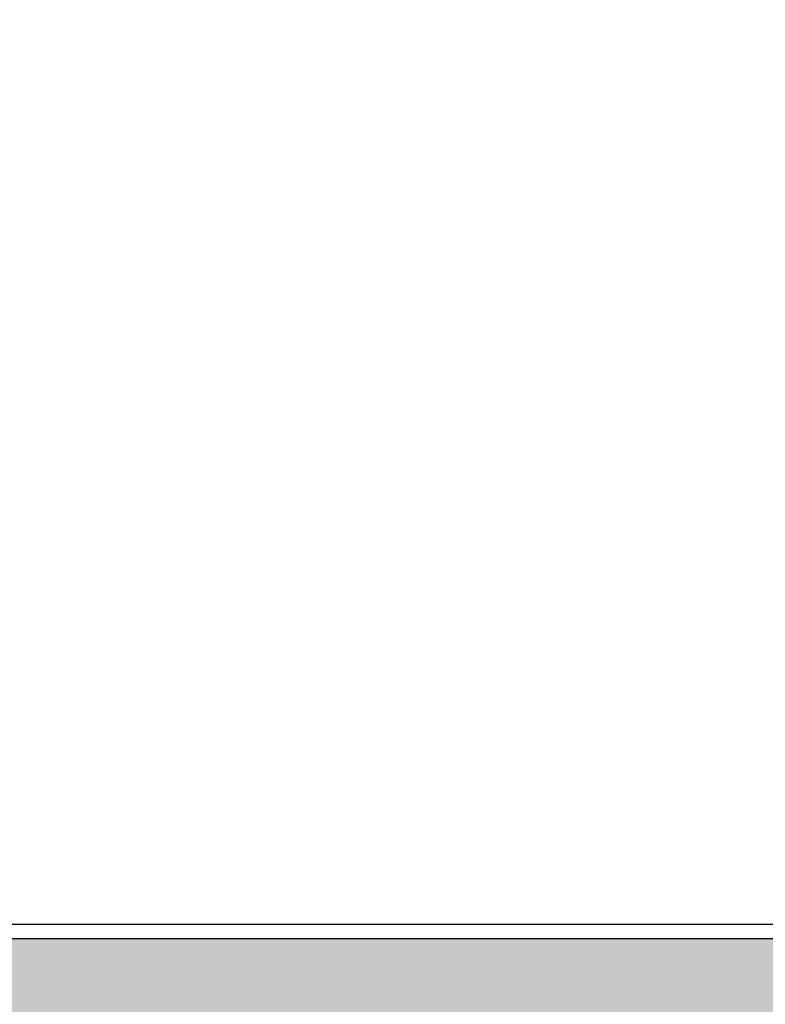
# Model space of a CAD drawing. Extents: x 0 to 297174, y -27731 to 163980.
# Tile 117 of 152: x 189905 to 191973, y 95573 to 98304. Entities that reach past the tile are written whole.
import ezdxf

# ---------------------------------------------------------------- set-up
doc = ezdxf.new("R2010")
doc.units = 0
doc.header["$LTSCALE"] = 5
doc.header["$MEASUREMENT"] = 0
for name, color, linetype in [('A--A23--_F--3-', 9, 'CONTINUOUS'), ('A--L21--_F-23-', 4, 'CONTINUOUS'), ('A--L23--', 7, 'CONTINUOUS'), ('A--L23--_F--3-', 7, 'CONTINUOUS')]:
    doc.layers.add(name, color=color, linetype=linetype)

# ---------------------------------------------------------------- blocks, each defined once
blk = doc.blocks.new('*U1705')
at = {"layer": 'A--L23--_F--3-', "color": 2, "linetype": 'Continuous'}
blk.add_lwpolyline([(0, 0), (-0.0001168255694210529, 19.99999999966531), (8456.775122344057, 20.04939837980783), (8456.775239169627, 0.04939838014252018)], dxfattribs=at)

msp = doc.modelspace()

# ---------------------------------------------------------------- hatches: boundary and pattern name
at = {"layer": 'A--A23--_F--3-'}
h = msp.add_hatch(dxfattribs=at)
h.set_pattern_fill('ALFABET', color=256, scale=50, angle=1, style=0, pattern_type=2)
h.set_pattern_definition([(46, (0, 0), (-215.8019401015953, 208.3975111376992), []), (51, (0, 0), (359.1230580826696, -25.11233065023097), [37.5, -412.5]), (356, (0, 0), (-75.92888197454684, 374.8280132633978), [30, -330]), (101.4514, (29.92692052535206, -2.092691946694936), (283.1944464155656, 349.7154589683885), [31.870095, -350.571056]), (47.1842, (-1.745240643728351, 99.98476951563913), (534.9836038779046, -73.43394021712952), [56.25, -618.75]), (97.63560000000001, (42.83672230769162, 93.8652465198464), (458.7598254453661, 495.1408107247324), [47.805144, -525.8565]), (352.1842, (-1.745240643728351, 99.98476951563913), (458.7594389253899, 495.1411690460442), [45, -495]), (22, (48.6834542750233, 75.86119745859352), (301.9214044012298, -196.070052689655), [37.5, -412.5]), (327, (48.6834542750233, 75.86119745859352), (115.3113302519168, 364.6430196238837), [30, -330]), (72.4514, (73.84356091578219, 59.52201032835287), (417.2328626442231, 168.5726402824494), [31.870095, -350.571056]), (38.50000000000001, (0, 0), (3.174102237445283, 166.5276856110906), [0, -326, 0, -335, 0, -331.25]), (8.5, (0, 0), (128.0730185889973, 199.4714187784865), [0, -191, 0, -318.5, 0, -126.25]), (328.5, (-111.4830180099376, -1.945943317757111), (267.0673846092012, -6.617475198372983), [0, -125, 0, -390, 0, -517.5]), (318.5, (-161.4754027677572, -2.818563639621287), (290.6751372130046, 55.13386895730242), [0, -162.5, 0, -259, 0, -367.5]), (318.5, (-161.4754027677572, -2.818563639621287), (290.6751372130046, 55.13386895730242), [0, -162.5, 0, -259, 0, -367.5])])
h.paths.add_polyline_path([(193819.405749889, 95505.93185342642), (177097.5363418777, 95505.93110723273), (177097.5363418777, 99255.85550240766), (193819.405749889, 99255.90333490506)])
h.paths.add_polyline_path([(185272.5822079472, 99005.7876438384), (193819.405749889, 99005.90328612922), (193819.405749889, 95755.93110674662), (185272.5822079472, 95755.93110674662)], flags=16)
h.paths.add_polyline_path([(184972.5946222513, 95795.89793803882), (177399.2314255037, 95795.89793803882), (177399.2314255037, 98855.85299811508), (184972.5946222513, 98855.85299811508)], flags=16)

# ---------------------------------------------------------------- linework, layer by layer
at = {"layer": 'A--L21--_F-23-', "linetype": 'Continuous'}
msp.add_line((185272.5950135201, 95755.89612703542), (193819.405749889, 95755.9311073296), dxfattribs=at)

# ---------------------------------------------------------------- block references
at = {"layer": 'A--L23--'}
msp.add_blockref('*U1705', (185272.5949399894, 95775.8954722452), dxfattribs=at)

doc.saveas('drawing.dxf')
